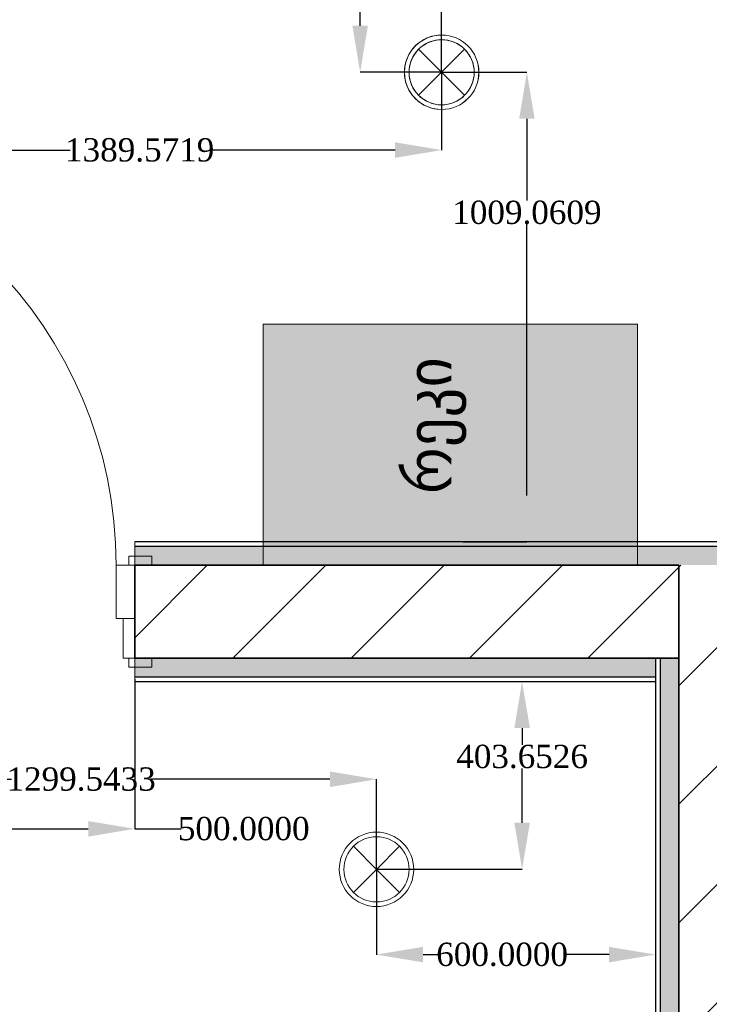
# Model space of a CAD drawing. Header units: inches. Extents: x -78787 to 29484, y -9517 to 23232.
# Tile 12 of 256: x -20362 to -18879, y -28 to 2088. Entities that reach past the tile are written whole.
import ezdxf

# ---------------------------------------------------------------- set-up
doc = ezdxf.new("R2010")
doc.units = ezdxf.units.IN
doc.header["$MEASUREMENT"] = 0
for name, color, linetype in [('- ავარიული განათება', 7, 'Continuous'), ('- განათება', 7, 'Continuous'), ('New_Structural - Bearing', 7, 'Continuous'), ('Structural - Bearing', 7, 'Continuous')]:
    doc.layers.add(name, color=color, linetype=linetype)
for name, color, linetype, lineweight, true_color in [('2D Drafting - General_Pen_No__109', 7, 'Continuous', 13, 0xb4e4dc), ('New_Interior - Lamp_Pen_No__77', 7, 'Continuous', 20, 0xffeb28), ('New_Structural - Bearing_Pen_No__255', 7, 'Continuous', 13, 0xe8e8e8), ('New_Structural - Bearing_Pen_No__5', 7, 'Continuous', 25, 0x40a5ff)]:
    doc.layers.add(name, color=color, linetype=linetype, lineweight=lineweight, true_color=true_color)
for name, color, linetype, lineweight in [('2D Drafting - General_Pen_No__2', 8, 'Continuous', 15), ('Annotation - Text_Pen_No__1', 7, 'Continuous', 13), ('Archicad Doors_Pen_No__1', 7, 'Continuous', 13), ('New_Structural - Bearing_Pen_No__1', 7, 'Continuous', 13), ('New_Structural - Bearing_Pen_No__6', 5, 'Continuous', 35), ('Structural - Bearing_Pen_No__27', 7, 'Continuous', 35)]:
    doc.layers.add(name, color=color, linetype=linetype, lineweight=lineweight)
doc.styles.add('GENERATED_STYLE_3', font='txt')
doc.styles.get("Standard").update_dxf_attribs({"font": 'arial.ttf'})
doc.dimstyles.get("Standard").update_dxf_attribs({"dimtxt": 0.18, "dimasz": 0.18, "dimexe": 0.18, "dimexo": 0.0625, "dimgap": 0.09, "dimtad": 0, "dimtih": 1, "dimtoh": 1, "dimdec": 4, "dimzin": 0, "dimdsep": 46, "dimtxsty": 'Standard', "dimcen": 0.09, "dimadec": 0, "dimazin": 0, "dimtfac": 1, "dimtdec": 4, "dimtofl": 0, "dimtmove": 0, "dimatfit": 3, "dimfxl": 1, "dimtolj": 1, "dimtzin": 0, "dimarcsym": 0})
pattern_1 = [(45, (0, 0), (-127.2792, 127.2792), [])]

# ---------------------------------------------------------------- blocks, each defined once
blk = doc.blocks.new('Wall_18', base_point=(-44284.2, 16266.1))
at = {"layer": 'Structural - Bearing', "linetype": 'Continuous', "lineweight": 0, "true_color": 0x000000}
h = blk.add_hatch(dxfattribs=at)
h.set_pattern_fill('MASONRY_BLOCK', color=18, style=0, pattern_type=2)
h.set_pattern_definition(pattern_1)
h.paths.add_polyline_path([(-44084.2, 16266.1), (-44084.2, 21935.2), (-44284.2, 21935.2), (-44284.2, 16266.1)])
at = {"layer": 'Structural - Bearing_Pen_No__27', "color": 7, "linetype": 'Continuous', "lineweight": 35, "flags": 128}
blk.add_lwpolyline([(-44284.2, 21735.2), (-44284.2, 16266.1)], dxfattribs=at)
blk = doc.blocks.new('Door_2')
at = {"layer": 'Archicad Doors_Pen_No__1', "color": 7, "linetype": 'Continuous', "lineweight": 13}
for p, q in [((420, 0), (420, 920)), ((420, 920), (460, 920)), ((460, 920), (460, 0)), ((-537, 0), (-537, 19)), ((-537, 19), (-487, 19)), ((-487, 0), (-537, 0)), ((-500, 0), (-537, 0)), ((-500, 0), (-537, 0)), ((-460, 0), (-500, 0)), ((-500, 0), (-500, -115)), ((-500, 0), (-500, -115)), ((-500, 0), (-500, -115)), ((-487, 19), (-487, 0)), ((-460, -115), (-460, 0)), ((460, 0), (420, 0)), ((500, 0), (460, 0)), ((460, 0), (460, -115)), ((487, 19), (537, 19)), ((487, 0), (487, 19)), ((537, 0), (487, 0)), ((500, -115), (500, 0)), ((500, 0), (500, -115)), ((500, 0), (500, -115)), ((500, 0), (537, 0)), ((500, 0), (537, 0)), ((537, 19), (537, 0)), ((-500, -200), (-500, -115)), ((-500, -115), (-475, -115)), ((-500, -115), (-460, -115)), ((-500, -115), (-500, -200)), ((-500, -115), (-500, -200)), ((-475, -115), (-475, -200)), ((460, -115), (500, -115)), ((475, -200), (475, -115)), ((475, -115), (500, -115)), ((500, -115), (500, -200)), ((500, -115), (500, -200)), ((500, -115), (500, -200)), ((-537, -219), (-537, -200)), ((-537, -200), (-487, -200)), ((-500, -200), (-537, -200)), ((-500, -200), (-537, -200)), ((-475, -200), (-500, -200)), ((-487, -200), (-487, -219)), ((500, -200), (475, -200)), ((487, -200), (537, -200)), ((487, -219), (487, -200)), ((500, -200), (537, -200)), ((500, -200), (537, -200)), ((537, -200), (537, -219)), ((-487, -219), (-537, -219)), ((537, -219), (487, -219))]:
    blk.add_line(p, q, dxfattribs=at)
blk.add_arc((460, 0), 920, 90, 180, dxfattribs=at)
blk = doc.blocks.new('Wall_19', base_point=(-44284.2, 21735.2))
at = {"layer": 'Structural - Bearing', "linetype": 'Continuous', "lineweight": 0, "true_color": 0x000000}
h = blk.add_hatch(dxfattribs=at)
h.set_pattern_fill('MASONRY_BLOCK', color=18, style=0, pattern_type=2)
h.set_pattern_definition(pattern_1)
h.paths.add_polyline_path([(-46983.8, 21935.2), (-46983.8, 21735.2), (-46453.8, 21735.2), (-46453.8, 21935.2)])
h = blk.add_hatch(dxfattribs=at)
h.set_pattern_fill('MASONRY_BLOCK', color=18, style=0, pattern_type=2)
h.set_pattern_definition(pattern_1)
h.paths.add_polyline_path([(-44284.2, 21935.2), (-45453.8, 21935.2), (-45453.8, 21735.2), (-44284.2, 21735.2)])
h = blk.add_hatch(dxfattribs=at)
h.set_pattern_fill('MASONRY_BLOCK', color=18, style=0, pattern_type=2)
h.set_pattern_definition(pattern_1)
h.paths.add_polyline_path([(-44324.2, 21775.2), (-44324.2, 21735.2), (-44284.2, 21735.2), (-44284.2, 21935.2)])
h = blk.add_hatch(dxfattribs=at)
h.set_pattern_fill('MASONRY_BLOCK', color=18, style=0, pattern_type=2)
h.set_pattern_definition(pattern_1)
h.paths.add_polyline_path([(-44324.2, 21775.2), (-44334.2, 21735.2), (-44324.2, 21735.2)])
at = {"layer": 'Structural - Bearing_Pen_No__27', "color": 7, "linetype": 'Continuous', "lineweight": 35}
for p, q in [((-46453.8, 21935.2), (-46490.8, 21935.2)), ((-46453.8, 21935.2), (-46453.8, 21820.2)), ((-45453.8, 21935.2), (-45416.8, 21935.2)), ((-45453.8, 21935.2), (-45453.8, 21820.2)), ((-46453.8, 21820.2), (-46453.8, 21735.2)), ((-45453.8, 21820.2), (-45453.8, 21735.2)), ((-46453.8, 21735.2), (-46490.8, 21735.2)), ((-45453.8, 21735.2), (-45416.8, 21735.2)), ((-44324.2, 21735.2), (-44334.2, 21735.2)), ((-44284.2, 21735.2), (-44324.2, 21735.2))]:
    blk.add_line(p, q, dxfattribs=at)
at = {"layer": 'Structural - Bearing_Pen_No__27', "color": 7, "linetype": 'Continuous', "lineweight": 35, "flags": 128}
for points in [[(-46453.8, 21935.2), (-46983.8, 21935.2)], [(-44284.2, 21935.2), (-45453.8, 21935.2)], [(-44284.2, 21935.2), (-44284.2, 21735.2)], [(-46983.8, 21735.2), (-46453.8, 21735.2)], [(-45453.8, 21735.2), (-44284.2, 21735.2)]]:
    blk.add_lwpolyline(points, dxfattribs=at)
at = {"layer": 'Archicad Doors_Pen_No__1', "color": 7, "linetype": 'Continuous', "lineweight": 13, "xscale": -1, "zscale": 1000}
blk.add_blockref('Door_2', (-45953.8, 21935.2), dxfattribs=at)
blk = doc.blocks.new('Wall_211', base_point=(-44284.2, 16266.1))
at = {"layer": 'New_Structural - Bearing_Pen_No__255', "linetype": 'Continuous', "lineweight": 13, "true_color": 0xe8e8e8}
blk.add_hatch(color=254, dxfattribs=at).paths.add_polyline_path([(-44324.2, 21735.2), (-44324.2, 16266.1), (-44284.2, 16266.1), (-44284.2, 21735.2)])
at = {"layer": 'New_Structural - Bearing_Pen_No__5', "color": 161, "linetype": 'Continuous', "lineweight": 25, "true_color": 0x40a5ff}
blk.add_line((-44324.2, 21735.2), (-44324.2, 16266.1), dxfattribs=at)
at = {"layer": 'New_Structural - Bearing_Pen_No__5', "color": 161, "linetype": 'Continuous', "lineweight": 25, "true_color": 0x40a5ff, "flags": 128}
for points in [[(-44334.2, 21735.2), (-44334.2, 16266.1)], [(-44284.2, 16266.1), (-44284.2, 21735.2)]]:
    blk.add_lwpolyline(points, dxfattribs=at)
at = {"layer": 'Structural - Bearing_Pen_No__27', "color": 7, "linetype": 'Continuous', "lineweight": 35}
for p, q in [((-44324.2, 21735.2), (-44334.2, 21735.2)), ((-44284.2, 21735.2), (-44324.2, 21735.2))]:
    blk.add_line(p, q, dxfattribs=at)
blk = doc.blocks.new('Wall_212', base_point=(-44334.2, 21735.2))
at = {"layer": 'New_Structural - Bearing_Pen_No__255', "linetype": 'Continuous', "lineweight": 13, "true_color": 0xe8e8e8}
blk.add_hatch(color=254, dxfattribs=at).paths.add_polyline_path([(-44334.2, 21735.2), (-45453.8, 21735.2), (-45453.8, 21695.2), (-44334.2, 21695.2)])
at = {"layer": 'New_Structural - Bearing_Pen_No__1', "color": 7, "linetype": 'Continuous', "lineweight": 13, "flags": 128}
for points in [[(-45453.8, 21735.2), (-45453.8, 21695.2)], [(-44334.2, 21735.2), (-44334.2, 21695.2)], [(-45453.8, 21695.2), (-45453.8, 21685.2)], [(-44334.2, 21695.2), (-44334.2, 21685.2)]]:
    blk.add_lwpolyline(points, dxfattribs=at)
at = {"layer": 'New_Structural - Bearing_Pen_No__5', "color": 161, "linetype": 'Continuous', "lineweight": 25, "true_color": 0x40a5ff}
blk.add_line((-45453.8, 21695.2), (-44334.2, 21695.2), dxfattribs=at)
at = {"layer": 'New_Structural - Bearing_Pen_No__5', "color": 161, "linetype": 'Continuous', "lineweight": 25, "true_color": 0x40a5ff, "flags": 128}
for points in [[(-44334.2, 21735.2), (-45453.8, 21735.2)], [(-45453.8, 21685.2), (-44334.2, 21685.2)]]:
    blk.add_lwpolyline(points, dxfattribs=at)
blk = doc.blocks.new('Wall_227', base_point=(-44034.1, 21935.2))
at = {"layer": 'New_Structural - Bearing_Pen_No__255', "linetype": 'Continuous', "lineweight": 13, "true_color": 0xe8e8e8}
blk.add_hatch(color=254, dxfattribs=at).paths.add_polyline_path([(-44134.1, 21975.2), (-45453.8, 21975.2), (-45453.8, 21935.2), (-44134.1, 21935.2)])
at = {"layer": 'New_Structural - Bearing_Pen_No__1', "color": 7, "linetype": 'Continuous', "lineweight": 13, "flags": 128}
for points in [[(-45453.8, 21975.2), (-45453.8, 21985.2)], [(-45453.8, 21935.2), (-45453.8, 21975.2)]]:
    blk.add_lwpolyline(points, dxfattribs=at)
at = {"layer": 'New_Structural - Bearing_Pen_No__5', "color": 161, "linetype": 'Continuous', "lineweight": 25, "true_color": 0x40a5ff}
for q in [(-45453.8, 21975.2), (-44134.1, 21975.2)]:
    blk.add_line((-44154.1, 21975.2), q, dxfattribs=at)
at = {"layer": 'New_Structural - Bearing_Pen_No__5', "color": 161, "linetype": 'Continuous', "lineweight": 25, "true_color": 0x40a5ff, "flags": 128}
for points in [[(-44154.1, 21985.2), (-45453.8, 21985.2)], [(-45453.8, 21935.2), (-44284.2, 21935.2)], [(-44084.2, 21935.2), (-44084.1, 21935.2)]]:
    blk.add_lwpolyline(points, dxfattribs=at)
at = {"layer": 'New_Structural - Bearing_Pen_No__6', "color": 5, "linetype": 'Continuous', "lineweight": 35}
blk.add_line((-44134.1, 21935.2), (-44134.1, 21975.2), dxfattribs=at)
blk = doc.blocks.new('Recessed Spot')
at = {"layer": 'New_Interior - Lamp_Pen_No__77', "color": 2, "linetype": 'Continuous', "lineweight": 20, "true_color": 0xffeb28}
for q in [(-49.5, 49.5), (49.5, 49.5), (-49.5, -49.5), (49.5, -49.5)]:
    blk.add_line((0, 0), q, dxfattribs=at)
at = {"layer": 'New_Interior - Lamp_Pen_No__77', "color": 2, "linetype": 'Continuous', "lineweight": 20, "true_color": 0xffeb28, "flags": 128}
blk.add_lwpolyline([(80, 0, 1), (-80, 0, 1)], format="xyb", close=True, dxfattribs=at)
at = {"layer": 'New_Interior - Lamp_Pen_No__77', "color": 2, "linetype": 'Continuous', "lineweight": 20, "true_color": 0xffeb28}
blk.add_circle((0, 0), 70, dxfattribs=at)
blk = doc.blocks.new('*D1140')
at = {"layer": '- განათება', "color": 0, "lineweight": -2, "transparency": 16777216}
for p, q in [((-19454.6, 3474.7), (-19629.9, 3474.7)), ((-19629.7, 3374.7), (-19629.7, 2855.4)), ((-19629.7, 2074.7), (-19629.7, 2804.2)), ((-19454.6, 1974.7), (-19629.9, 1974.7))]:
    blk.add_line(p, q, dxfattribs=at)
at = {"layer": '- განათება', "color": 0, "transparency": 16777216}
for points in [[(-19646.3, 3374.7), (-19613, 3374.7), (-19629.7, 3474.7)], [(-19646.3, 2074.7), (-19613, 2074.7), (-19629.7, 1974.7)]]:
    blk.add_solid(points, dxfattribs=at)
at = {"layer": 'Defpoints', "color": 0, "transparency": 16777216}
for p in [(-19454.5, 3474.7), (-19629.7, 1974.7), (-19454.5, 1974.7)]:
    blk.add_point(p, dxfattribs=at)
at = {"layer": '- განათება', "color": 0, "transparency": 16777216, "insert": (-19629.7, 2829.8), "char_height": 50, "attachment_point": 5}
blk.add_mtext('\\A1;{\\fSylfaen|b0|i0|c0|p18;1500.0000}', dxfattribs=at)
blk = doc.blocks.new('*D1141')
at = {"layer": '- განათება', "color": 0, "lineweight": -2, "transparency": 16777216}
for p, q in [((-20844.1, 1974.6), (-20844.1, 1807.3)), ((-19454.5, 1974.6), (-19454.5, 1807.3)), ((-20744.1, 1807.5), (-20253.1, 1807.5)), ((-19554.5, 1807.5), (-19954.2, 1807.5))]:
    blk.add_line(p, q, dxfattribs=at)
at = {"layer": '- განათება', "color": 0, "transparency": 16777216}
for points in [[(-20744.1, 1824.2), (-20744.1, 1790.9), (-20844.1, 1807.5)], [(-19554.5, 1824.2), (-19554.5, 1790.9), (-19454.5, 1807.5)]]:
    blk.add_solid(points, dxfattribs=at)
at = {"layer": 'Defpoints', "color": 0, "transparency": 16777216}
for p in [(-20844.1, 1974.7), (-19454.5, 1974.7), (-19454.5, 1807.5)]:
    blk.add_point(p, dxfattribs=at)
at = {"layer": '- განათება', "color": 0, "transparency": 16777216, "insert": (-20103.6, 1807.5), "char_height": 50, "attachment_point": 5}
blk.add_mtext('\\A1;{\\fSylfaen|b0|i0|c0|p18;1389.5719}', dxfattribs=at)
blk = doc.blocks.new('*D1142')
at = {"layer": '- განათება', "color": 0, "lineweight": -2, "transparency": 16777216}
for p, q in [((-19454.5, 1974.7), (-19454.5, 2158.2)), ((-18814.4, 2020.2), (-18814.4, 2158.2)), ((-19354.5, 2158), (-19285.8, 2158)), ((-18914.4, 2158), (-19020.2, 2158))]:
    blk.add_line(p, q, dxfattribs=at)
at = {"layer": '- განათება', "color": 0, "transparency": 16777216}
for points in [[(-19354.5, 2174.7), (-19354.5, 2141.3), (-19454.5, 2158)], [(-18914.4, 2174.7), (-18914.4, 2141.3), (-18814.4, 2158)]]:
    blk.add_solid(points, dxfattribs=at)
at = {"layer": 'Defpoints', "color": 0, "transparency": 16777216}
for p in [(-18814.4, 2158), (-18814.4, 2020.1), (-19454.5, 1974.7)]:
    blk.add_point(p, dxfattribs=at)
at = {"layer": '- განათება', "color": 0, "transparency": 16777216, "insert": (-19153, 2158), "char_height": 50, "attachment_point": 5}
blk.add_mtext('\\A1;{\\fSylfaen|b0|i0|c0|p18;640.0705}', dxfattribs=at)
blk = doc.blocks.new('*D1143')
at = {"layer": '- განათება', "color": 0, "lineweight": -2, "transparency": 16777216}
for p, q in [((-19454.4, 1974.7), (-19271, 1974.7)), ((-19271.2, 1874.7), (-19271.2, 1698.9)), ((-19271.2, 1065.6), (-19271.2, 1647.5)), ((-19409, 965.6), (-19271, 965.6))]:
    blk.add_line(p, q, dxfattribs=at)
at = {"layer": '- განათება', "color": 0, "transparency": 16777216}
for points in [[(-19287.8, 1874.7), (-19254.5, 1874.7), (-19271.2, 1974.7)], [(-19287.8, 1065.6), (-19254.5, 1065.6), (-19271.2, 965.6)]]:
    blk.add_solid(points, dxfattribs=at)
at = {"layer": 'Defpoints', "color": 0, "transparency": 16777216}
for p in [(-19454.5, 1974.7), (-19409, 965.6), (-19271.2, 965.6)]:
    blk.add_point(p, dxfattribs=at)
at = {"layer": '- განათება', "color": 0, "transparency": 16777216, "insert": (-19271.2, 1673.2), "char_height": 50, "attachment_point": 5}
blk.add_mtext('\\A1;{\\fSylfaen|b0|i0|c0|p18;1009.0609}', dxfattribs=at)
blk = doc.blocks.new('*D1166')
at = {"layer": '- განათება', "color": 0, "lineweight": -2, "transparency": 16777216}
for p, q in [((-19594.5, 263.3), (-19594.5, 78.6)), ((-18994.5, 197.6), (-18994.5, 78.6)), ((-19494.5, 78.8), (-19458.3, 78.8)), ((-19094.5, 78.8), (-19190.6, 78.8))]:
    blk.add_line(p, q, dxfattribs=at)
at = {"layer": '- განათება', "color": 0, "transparency": 16777216}
for points in [[(-19494.5, 95.4), (-19494.5, 62.1), (-19594.5, 78.8)], [(-19094.5, 95.4), (-19094.5, 62.1), (-18994.5, 78.8)]]:
    blk.add_solid(points, dxfattribs=at)
at = {"layer": 'Defpoints', "color": 0, "transparency": 16777216}
for p in [(-19594.5, 263.4), (-18994.5, 197.6), (-18994.5, 78.8)]:
    blk.add_point(p, dxfattribs=at)
at = {"layer": '- განათება', "color": 0, "transparency": 16777216, "insert": (-19324.5, 78.8), "char_height": 50, "attachment_point": 5}
blk.add_mtext('\\A1;{\\fSylfaen|b0|i0|c0|p18;600.0000}', dxfattribs=at)
blk = doc.blocks.new('*D1167')
at = {"layer": '- განათება', "color": 0, "lineweight": -2, "transparency": 16777216}
for p, q in [((-19545.9, 665.6), (-19281.3, 665.6)), ((-19281.5, 565.6), (-19281.5, 529.8)), ((-19281.5, 362), (-19281.5, 478.4)), ((-19594.5, 262), (-19281.3, 262))]:
    blk.add_line(p, q, dxfattribs=at)
at = {"layer": '- განათება', "color": 0, "transparency": 16777216}
for points in [[(-19298.1, 565.6), (-19264.8, 565.6), (-19281.5, 665.6)], [(-19298.1, 362), (-19264.8, 362), (-19281.5, 262)]]:
    blk.add_solid(points, dxfattribs=at)
at = {"layer": 'Defpoints', "color": 0, "transparency": 16777216}
for p in [(-19546, 665.6), (-19594.5, 262), (-19281.5, 262)]:
    blk.add_point(p, dxfattribs=at)
at = {"layer": '- განათება', "color": 0, "transparency": 16777216, "insert": (-19281.5, 504.1), "char_height": 50, "attachment_point": 5}
blk.add_mtext('\\A1;{\\fSylfaen|b0|i0|c0|p18;403.6526}', dxfattribs=at)
blk = doc.blocks.new('*D1170')
at = {"layer": '- განათება', "color": 0, "lineweight": -2, "transparency": 16777216}
for p, q in [((-20894.1, 262), (-20894.1, 455.7)), ((-20794.1, 455.5), (-20378.9, 455.5)), ((-19694.5, 455.5), (-20080.1, 455.5)), ((-19594.5, 262), (-19594.5, 455.7))]:
    blk.add_line(p, q, dxfattribs=at)
at = {"layer": '- განათება', "color": 0, "transparency": 16777216}
for points in [[(-20794.1, 472.2), (-20794.1, 438.8), (-20894.1, 455.5)], [(-19694.5, 472.2), (-19694.5, 438.8), (-19594.5, 455.5)]]:
    blk.add_solid(points, dxfattribs=at)
at = {"layer": 'Defpoints', "color": 0, "transparency": 16777216}
for p in [(-19594.5, 455.5), (-20894.1, 262), (-19594.5, 262)]:
    blk.add_point(p, dxfattribs=at)
at = {"layer": '- განათება', "color": 0, "transparency": 16777216, "insert": (-20229.5, 455.5), "char_height": 50, "attachment_point": 5}
blk.add_mtext('\\A1;{\\fSylfaen|b0|i0|c0|p18;1299.5433}', dxfattribs=at)
blk = doc.blocks.new('AVARIULI GANATEBA')
at = {"layer": '- განათება', "color": 3, "linetype": 'Continuous', "lineweight": 20}
for q in [(-49.5, 49.5), (49.5, 49.5), (-49.5, -49.5), (49.5, -49.5)]:
    blk.add_line((0, 0), q, dxfattribs=at)
for major_axis, start_param, end_param in [((56.6, 56.6), 0.785398, 3.926991), ((-49.5, 49.5), 2.356194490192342, 8.639379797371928), ((56.6, 56.6), 3.926991, 7.068583)]:
    blk.add_ellipse((0, 0), major_axis=major_axis, ratio=1, start_param=start_param, end_param=end_param, dxfattribs=at)
blk = doc.blocks.new('*D1373')
at = {"layer": '- ავარიული განათება', "color": 0, "lineweight": -2, "transparency": 16777216}
for p, q in [((-20614.1, 665.5), (-20614.1, 348.8)), ((-20114.1, 670.5), (-20114.1, 348.8)), ((-20514.1, 349), (-20214.1, 349)), ((-20114.1, 349), (-20014.1, 349))]:
    blk.add_line(p, q, dxfattribs=at)
at = {"layer": '- ავარიული განათება', "color": 0, "transparency": 16777216}
for points in [[(-20514.1, 365.7), (-20514.1, 332.3), (-20614.1, 349)], [(-20214.1, 365.7), (-20214.1, 332.3), (-20114.1, 349)]]:
    blk.add_solid(points, dxfattribs=at)
at = {"layer": 'Defpoints', "color": 0, "transparency": 16777216}
for p in [(-20614.1, 665.6), (-20114.1, 670.6), (-20114.1, 349)]:
    blk.add_point(p, dxfattribs=at)
at = {"layer": '- ავარიული განათება', "color": 0, "transparency": 16777216, "insert": (-19879.9, 349), "char_height": 50, "attachment_point": 5}
blk.add_mtext('\\A1;{\\fSylfaen|b0|i0|c0|p18;500.0000}', dxfattribs=at)

msp = doc.modelspace()

# ---------------------------------------------------------------- hatches: boundary and pattern name
at = {"layer": '2D Drafting - General_Pen_No__109', "linetype": 'Continuous', "lineweight": 0, "true_color": 0x5a726e}
msp.add_hatch(color=251, dxfattribs=at).paths.add_polyline_path([(-19838.48808, 915.6078), (-19838.48808, 1433.44515), (-19033.38728, 1433.44515), (-19033.38728, 915.6078)])

# ---------------------------------------------------------------- linework, layer by layer
at = {"layer": '2D Drafting - General_Pen_No__2', "color": 8, "linetype": 'Continuous', "lineweight": 15, "flags": 128}
msp.add_lwpolyline([(-19838.48808, 915.6078), (-19838.48808, 1433.44515), (-19033.38728, 1433.44515), (-19033.38728, 915.6078)], close=True, dxfattribs=at)

# ---------------------------------------------------------------- block references
at = {"layer": '- განათება', "color": 1}
msp.add_blockref('AVARIULI GANATEBA', (-19454.49655, 1974.66871), dxfattribs=at)
at = {"layer": '- განათება', "color": 3, "linetype": 'Continuous', "lineweight": 20, "zscale": 1000}
msp.add_blockref('Recessed Spot', (-19454.49655, 1974.66871), dxfattribs=at)
at = {"layer": '- განათება', "color": 2, "linetype": 'Continuous', "lineweight": 20, "true_color": 0xffeb28, "zscale": 1000}
msp.add_blockref('Recessed Spot', (-19594.52517, 261.95524), dxfattribs=at)
at = {"layer": 'New_Structural - Bearing', "color": 7, "lineweight": 35}
for name, p in [('Wall_227', (-18694.42601, 915.6078)), ('Wall_212', (-18994.52517, 715.6078)), ('Wall_211', (-18944.52517, -4753.55757))]:
    msp.add_blockref(name, p, dxfattribs=at)
at = {"layer": 'Structural - Bearing', "color": 7, "lineweight": 35}
for name, p in [('Wall_19', (-18944.52517, 715.6078)), ('Wall_18', (-18944.52517, -4753.55757))]:
    msp.add_blockref(name, p, dxfattribs=at)

# ---------------------------------------------------------------- texts
at = {"layer": 'Annotation - Text_Pen_No__1', "color": 7, "linetype": 'Continuous', "lineweight": 13, "insert": (-19533.40679, 1215.52452), "char_height": 100, "attachment_point": 2, "rotation": 90, "style": 'GENERATED_STYLE_3'}
msp.add_mtext('\\A1;{\\pqc;\\fBOG 2018|b1|i0|c0|p0;\\W1.000000;რეკი}', dxfattribs=at)

# ---------------------------------------------------------------- dimensions: what is measured, and where the dimension line sits
at = {"layer": '- ავარიული განათება', "color": 1}
dim = msp.add_linear_dim(base=(-20114.09039, 349), p1=(-20614.09039, 665.6078), p2=(-20114.09039, 670.6078), text='{\\fSylfaen|b0|i0|c0|p18;<>}', dimstyle='Standard', override={"dimtxt": 50, "dimasz": 100}, dxfattribs=at)
dim.commit()
dim.dimension.update_dxf_attribs({"geometry": '*D1373', "text_midpoint": (-19879.88857, 349), "dimtype": 160})
at = {"layer": '- განათება', "color": 1}
for base, p1, p2, picture, middle in [((-19629.6703, 1974.66871), (-19454.49655, 3474.66871), (-19454.49655, 1974.66871), '*D1140', (-19629.6703, 2829.79664)), ((-19271.16526, 965.6078), (-19454.49655, 1974.66871), (-19409.027, 965.6078), '*D1143', (-19271.16526, 1673.17216)), ((-19281.45669, 261.95524), (-19546, 665.6078), (-19594.52517, 261.95524), '*D1167', (-19281.45669, 504.09117))]:
    dim = msp.add_linear_dim(base=base, p1=p1, p2=p2, angle=270, text='{\\fSylfaen|b0|i0|c0|p18;<>}', dimstyle='Standard', override={"dimtxt": 50, "dimasz": 100}, dxfattribs=at)
    dim.commit()
    dim.dimension.update_dxf_attribs({"geometry": picture, "text_midpoint": middle, "dimtype": 160})
for base, p1, p2, picture, middle in [((-18814.42601, 2158), (-19454.49655, 1974.66871), (-18814.42601, 2020.13826), '*D1142', (-19153, 2158)), ((-19454.49655, 1807.52445), (-20844.06848, 1974.66871), (-19454.49655, 1974.66871), '*D1141', (-20103.62448, 1807.52445)), ((-19594.52517, 455.5), (-20894.06848, 261.95524), (-19594.52517, 261.95524), '*D1170', (-20229.5, 455.5)), ((-18994.52517, 78.7687), (-19594.52517, 263.36401), (-18994.52517, 197.64178), '*D1166', (-19324.45669, 78.7687))]:
    dim = msp.add_linear_dim(base=base, p1=p1, p2=p2, text='{\\fSylfaen|b0|i0|c0|p18;<>}', dimstyle='Standard', override={"dimtxt": 50, "dimasz": 100}, dxfattribs=at)
    dim.commit()
    dim.dimension.update_dxf_attribs({"geometry": picture, "text_midpoint": middle, "dimtype": 160})

doc.saveas('drawing.dxf')
